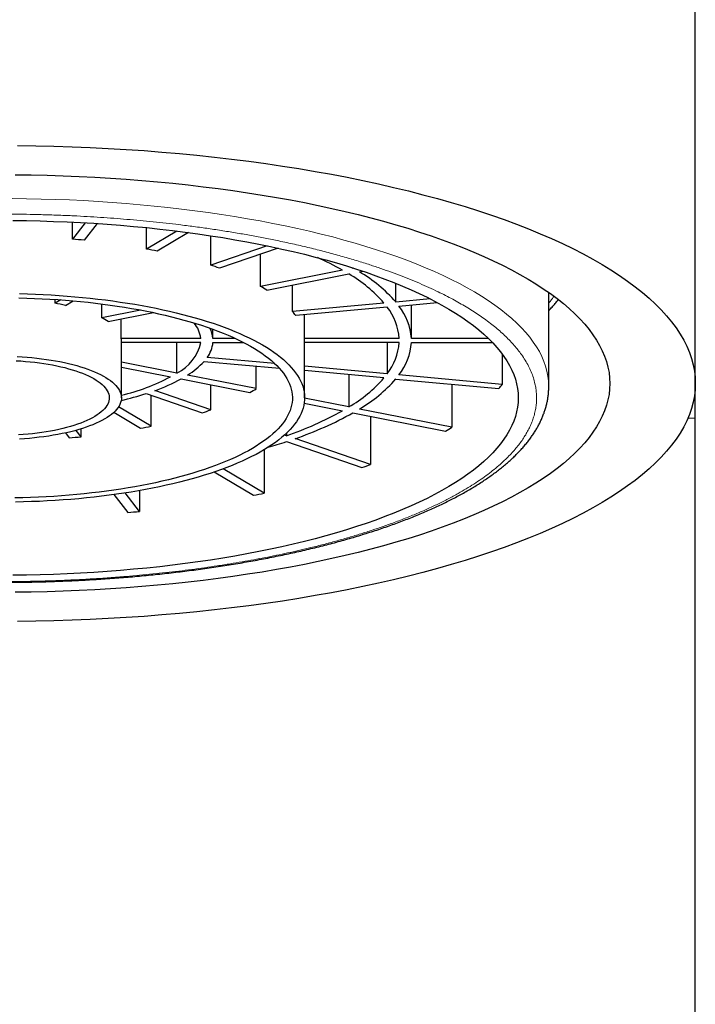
# Model space of a CAD drawing. Header units: millimetres. Extents: x 8 to 771, y 12 to 732.
# Tile 57 of 74: x 334 to 345, y 639 to 655. Entities that reach past the tile are written whole.
import ezdxf

# ---------------------------------------------------------------- set-up
doc = ezdxf.new("R2010")
doc.units = ezdxf.units.MM

msp = doc.modelspace()

# ---------------------------------------------------------------- linework, layer by layer
at = {"color": 7, "linetype": 'Continuous', "lineweight": 30}
for p, q in [((344.669, 649.488), (344.669, 665.463)), ((334.467, 651.853), (334.467, 652.131)), ((334.676, 652.12), (334.467, 651.853)), ((334.873, 652.108), (334.66, 651.836)), ((335.682, 651.691), (335.682, 652.041)), ((336.179, 651.985), (335.682, 651.691)), ((336.368, 651.96), (335.856, 651.656)), ((336.734, 651.426), (336.734, 651.908)), ((337.659, 651.743), (336.734, 651.426)), ((337.834, 651.706), (336.875, 651.378)), ((337.546, 651.079), (337.546, 651.607)), ((338.888, 651.344), (337.546, 651.079)), ((339.051, 651.384), (339.061, 651.379)), ((339.061, 651.379), (339.061, 651.381)), ((339.066, 651.379), (339.061, 651.379)), ((339.167, 651.316), (339.225, 651.327)), ((337.651, 651.017), (338.994, 651.282)), ((338.072, 650.668), (338.072, 651.1)), ((339.763, 650.823), (339.763, 651.129)), ((334.182, 650.802), (334.182, 650.865)), ((334.277, 650.858), (334.182, 650.802)), ((334.355, 650.767), (334.48, 650.842)), ((340.324, 650.875), (339.763, 650.823)), ((342.269, 649.441), (342.269, 650.979)), ((334.946, 650.566), (334.946, 650.791)), ((335.583, 650.692), (334.946, 650.566)), ((339.57, 650.806), (338.072, 650.668)), ((339.621, 650.74), (338.124, 650.602)), ((339.815, 650.757), (340.44, 650.815)), ((340.019, 650.227), (340.019, 650.776)), ((335.052, 650.503), (335.793, 650.65)), ((335.267, 650.227), (335.267, 650.546)), ((338.268, 650.227), (338.268, 650.616)), ((336.768, 650.227), (336.768, 650.377)), ((336.568, 650.227), (335.267, 650.227)), ((337.134, 650.227), (336.768, 650.227)), ((339.819, 650.227), (338.268, 650.227)), ((341.278, 650.227), (340.019, 650.227)), ((335.269, 649.253), (335.269, 650.193)), ((336.568, 650.159), (335.269, 650.159)), ((336.179, 649.66), (336.179, 650.159)), ((336.768, 650.159), (337.273, 650.159)), ((338.269, 649.253), (338.269, 650.193)), ((339.819, 650.159), (338.269, 650.159)), ((339.621, 650.159), (339.621, 649.646)), ((340.019, 650.159), (341.347, 650.159)), ((337.78, 649.815), (336.675, 649.916)), ((341.505, 649.973), (341.505, 649.474)), ((336.179, 649.66), (335.269, 649.84)), ((335.269, 649.756), (336.073, 649.598)), ((336.623, 649.85), (337.856, 649.737)), ((337.479, 649.404), (337.479, 649.772)), ((339.621, 649.646), (338.269, 649.77)), ((336.247, 649.563), (337.373, 649.341)), ((337.479, 649.404), (336.352, 649.626)), ((339.57, 649.58), (338.269, 649.699)), ((338.994, 649.633), (338.994, 649.104)), ((339.763, 649.562), (341.453, 649.407)), ((341.505, 649.474), (339.815, 649.628)), ((336.734, 649.056), (336.734, 649.467)), ((340.683, 649.478), (340.683, 648.771)), ((344.669, 648.92), (344.669, 649.488)), ((335.673, 649.323), (336.592, 649.008)), ((335.756, 648.789), (335.756, 649.294)), ((336.734, 649.056), (335.814, 649.371)), ((338.994, 649.104), (338.269, 649.248)), ((335.756, 648.789), (335.222, 649.105)), ((338.263, 649.165), (338.889, 649.042)), ((340.683, 648.771), (339.168, 649.07)), ((335.582, 648.754), (335.144, 649.014)), ((339.062, 649.007), (340.577, 648.708)), ((339.35, 648.951), (339.35, 648.162)), ((344.669, 565.35), (344.669, 648.92)), ((334.353, 648.678), (334.415, 648.599)), ((334.608, 648.616), (334.526, 648.721)), ((334.608, 648.616), (334.608, 648.745)), ((337.971, 648.633), (337.941, 648.643)), ((337.971, 648.671), (337.971, 648.633)), ((339.35, 648.162), (338.113, 648.585)), ((337.971, 648.536), (339.209, 648.113)), ((337.606, 648.402), (337.606, 647.692)), ((336.79, 648.039), (337.433, 647.658)), ((337.606, 647.692), (336.935, 648.09)), ((335.144, 647.668), (335.373, 647.376)), ((335.566, 647.394), (335.33, 647.695)), ((335.566, 647.734), (335.566, 647.394))]:
    msp.add_line(p, q, dxfattribs=at)
at = {"color": 8, "linetype": 'Continuous', "lineweight": 0}
msp.add_line((344.669, 648.92), (344.548, 648.92), dxfattribs=at)
at = {"color": 7, "linetype": 'Continuous', "lineweight": 30, "flags": 128}
for points in [[(333.568, 653.386), (333.866, 653.382), (334.164, 653.375), (334.461, 653.366), (334.757, 653.354), (335.053, 653.339), (335.347, 653.322), (335.64, 653.302), (335.931, 653.279), (336.22, 653.254), (336.507, 653.227), (336.792, 653.196), (337.075, 653.163), (337.355, 653.128), (337.632, 653.09), (337.906, 653.05), (338.177, 653.007), (338.445, 652.962), (338.709, 652.915), (338.969, 652.865), (339.226, 652.813), (339.478, 652.758), (339.727, 652.701), (339.97, 652.642), (340.209, 652.581), (340.444, 652.518), (340.673, 652.453), (340.898, 652.386), (341.117, 652.316), (341.331, 652.245), (341.539, 652.172), (341.741, 652.097), (341.938, 652.02), (342.129, 651.942), (342.314, 651.862), (342.492, 651.78), (342.665, 651.697), (342.83, 651.612), (342.99, 651.525), (343.142, 651.438), (343.288, 651.349), (343.427, 651.258), (343.559, 651.167), (343.684, 651.074), (343.802, 650.98), (343.912, 650.885), (344.016, 650.79), (344.112, 650.693), (344.2, 650.595), (344.281, 650.497), (344.354, 650.398), (344.42, 650.299), (344.479, 650.199), (344.529, 650.098), (344.572, 649.997), (344.607, 649.896), (344.634, 649.794), (344.654, 649.692), (344.666, 649.59), (344.669, 649.488), (344.666, 649.386), (344.654, 649.284), (344.634, 649.182), (344.607, 649.081), (344.572, 648.979), (344.529, 648.878), (344.479, 648.778), (344.42, 648.677), (344.354, 648.578), (344.281, 648.479), (344.2, 648.381), (344.112, 648.283), (344.016, 648.187), (343.912, 648.091), (343.802, 647.996), (343.684, 647.902), (343.559, 647.81), (343.427, 647.718), (343.288, 647.628), (343.142, 647.539), (342.99, 647.451), (342.83, 647.365), (342.665, 647.28), (342.492, 647.196), (342.314, 647.115), (342.129, 647.034), (341.938, 646.956), (341.741, 646.879), (341.539, 646.804), (341.331, 646.731), (341.117, 646.66), (340.898, 646.591), (340.673, 646.523), (340.444, 646.458), (340.209, 646.395), (339.97, 646.334), (339.727, 646.275), (339.478, 646.218), (339.226, 646.164), (338.969, 646.111), (338.709, 646.062), (338.445, 646.014), (338.177, 645.969), (337.906, 645.926), (337.632, 645.886), (337.355, 645.848), (337.075, 645.813), (336.792, 645.78), (336.507, 645.75), (336.22, 645.722), (335.931, 645.697), (335.64, 645.674), (335.347, 645.654), (335.053, 645.637), (334.757, 645.622), (334.461, 645.61), (334.164, 645.601), (333.866, 645.594), (333.568, 645.59)], [(333.531, 652.907), (333.793, 652.904), (334.054, 652.898), (334.315, 652.89), (334.575, 652.879), (334.834, 652.866), (335.092, 652.851), (335.349, 652.834), (335.604, 652.814), (335.858, 652.792), (336.11, 652.767), (336.36, 652.741), (336.608, 652.712), (336.853, 652.681), (337.096, 652.648), (337.337, 652.613), (337.575, 652.575), (337.809, 652.536), (338.041, 652.494), (338.269, 652.45), (338.494, 652.404), (338.716, 652.357), (338.934, 652.307), (339.147, 652.255), (339.357, 652.202), (339.563, 652.146), (339.764, 652.089), (339.961, 652.03), (340.153, 651.969), (340.341, 651.907), (340.523, 651.842), (340.701, 651.777), (340.874, 651.709), (341.041, 651.64), (341.203, 651.57), (341.36, 651.498), (341.511, 651.425), (341.656, 651.351), (341.796, 651.275), (341.93, 651.198), (342.058, 651.12), (342.18, 651.041), (342.295, 650.961), (342.405, 650.879), (342.508, 650.797), (342.605, 650.714), (342.696, 650.63), (342.78, 650.545), (342.858, 650.459), (342.929, 650.373), (342.993, 650.287), (343.051, 650.199), (343.102, 650.111), (343.146, 650.023), (343.184, 649.935), (343.215, 649.846), (343.239, 649.756), (343.256, 649.667), (343.266, 649.578), (343.269, 649.488), (343.266, 649.399), (343.256, 649.309), (343.239, 649.22), (343.215, 649.131), (343.184, 649.042), (343.146, 648.953), (343.102, 648.865), (343.051, 648.777), (342.993, 648.69), (342.929, 648.603), (342.858, 648.517), (342.78, 648.431), (342.696, 648.346), (342.605, 648.262), (342.508, 648.179), (342.405, 648.097), (342.295, 648.016), (342.18, 647.935), (342.058, 647.856), (341.93, 647.778), (341.796, 647.701), (341.656, 647.625), (341.511, 647.551), (341.36, 647.478), (341.203, 647.406), (341.041, 647.336), (340.874, 647.267), (340.701, 647.2), (340.523, 647.134), (340.341, 647.07), (340.153, 647.007), (339.961, 646.946), (339.764, 646.887), (339.563, 646.83), (339.357, 646.775), (339.147, 646.721), (338.934, 646.669), (338.716, 646.62), (338.494, 646.572), (338.269, 646.526), (338.041, 646.482), (337.809, 646.441), (337.575, 646.401), (337.337, 646.364), (337.096, 646.328), (336.853, 646.295), (336.608, 646.264), (336.36, 646.235), (336.11, 646.209), (335.858, 646.184), (335.604, 646.162), (335.349, 646.143), (335.092, 646.125), (334.834, 646.11), (334.575, 646.097), (334.315, 646.087), (334.054, 646.078), (333.793, 646.073), (333.531, 646.069)], [(333.492, 652.159), (333.714, 652.156), (333.936, 652.151), (334.158, 652.144), (334.379, 652.135), (334.599, 652.125), (334.818, 652.112), (335.037, 652.097), (335.254, 652.08), (335.469, 652.061), (335.684, 652.041), (335.896, 652.018), (336.107, 651.994), (336.316, 651.967), (336.522, 651.939), (336.727, 651.909), (336.929, 651.877), (337.128, 651.843), (337.325, 651.808), (337.519, 651.771), (337.711, 651.732), (337.899, 651.691), (338.084, 651.649), (338.266, 651.605), (338.444, 651.56), (338.619, 651.512), (338.79, 651.464), (338.957, 651.414), (339.12, 651.362), (339.28, 651.309), (339.435, 651.254), (339.586, 651.198), (339.733, 651.141), (339.875, 651.083), (340.013, 651.023), (340.146, 650.962), (340.275, 650.9), (340.398, 650.837), (340.517, 650.772), (340.631, 650.707), (340.739, 650.64), (340.843, 650.573), (340.941, 650.505), (341.035, 650.436), (341.122, 650.366), (341.205, 650.295), (341.282, 650.224), (341.353, 650.152), (341.419, 650.079), (341.48, 650.006), (341.535, 649.932), (341.584, 649.858), (341.627, 649.783), (341.665, 649.708), (341.697, 649.633), (341.723, 649.557), (341.743, 649.481), (341.758, 649.405), (341.767, 649.329), (341.769, 649.253), (341.767, 649.177), (341.758, 649.101), (341.743, 649.025), (341.723, 648.949), (341.697, 648.874), (341.665, 648.798), (341.627, 648.723), (341.584, 648.649), (341.535, 648.574), (341.48, 648.501), (341.419, 648.427), (341.353, 648.355), (341.282, 648.283), (341.205, 648.211), (341.122, 648.141), (341.035, 648.071), (340.941, 648.002), (340.843, 647.933), (340.739, 647.866), (340.631, 647.8), (340.517, 647.734), (340.398, 647.67), (340.275, 647.607), (340.146, 647.544), (340.013, 647.483), (339.875, 647.424), (339.733, 647.365), (339.586, 647.308), (339.435, 647.252), (339.28, 647.197), (339.12, 647.144), (338.957, 647.093), (338.79, 647.043), (338.619, 646.994), (338.444, 646.947), (338.266, 646.901), (338.084, 646.857), (337.899, 646.815), (337.711, 646.774), (337.519, 646.735), (337.325, 646.698), (337.128, 646.663), (336.929, 646.629), (336.727, 646.597), (336.522, 646.567), (336.316, 646.539), (336.107, 646.513), (335.896, 646.488), (335.684, 646.466), (335.469, 646.445), (335.254, 646.426), (335.037, 646.41), (334.818, 646.395), (334.599, 646.382), (334.379, 646.371), (334.158, 646.362), (333.936, 646.355), (333.714, 646.35), (333.492, 646.347)], [(333.59, 650.891), (333.718, 650.888), (333.846, 650.883), (333.973, 650.877), (334.099, 650.87), (334.226, 650.862), (334.351, 650.853), (334.476, 650.842), (334.599, 650.831), (334.722, 650.818), (334.844, 650.804), (334.965, 650.789), (335.084, 650.773), (335.202, 650.756), (335.319, 650.738), (335.434, 650.718), (335.548, 650.698), (335.66, 650.677), (335.771, 650.654), (335.879, 650.631), (335.986, 650.607), (336.091, 650.581), (336.194, 650.555), (336.294, 650.528), (336.393, 650.5), (336.489, 650.471), (336.583, 650.441), (336.675, 650.41), (336.764, 650.379), (336.851, 650.346), (336.935, 650.313), (337.017, 650.279), (337.095, 650.245), (337.172, 650.209), (337.245, 650.173), (337.315, 650.137), (337.383, 650.099), (337.448, 650.061), (337.509, 650.023), (337.568, 649.984), (337.624, 649.944), (337.676, 649.904), (337.725, 649.864), (337.771, 649.823), (337.814, 649.781), (337.854, 649.74), (337.89, 649.697), (337.923, 649.655), (337.953, 649.612), (337.98, 649.569), (338.003, 649.526), (338.022, 649.483), (338.039, 649.439), (338.051, 649.396), (338.061, 649.352), (338.067, 649.308), (338.069, 649.264), (338.069, 649.22), (338.064, 649.176), (338.057, 649.133), (338.045, 649.089), (338.031, 649.045), (338.013, 649.002), (337.992, 648.958), (337.967, 648.915), (337.939, 648.873), (337.907, 648.83), (337.873, 648.788), (337.835, 648.746), (337.793, 648.704), (337.749, 648.663), (337.701, 648.622), (337.65, 648.582), (337.596, 648.542), (337.539, 648.503), (337.479, 648.464), (337.416, 648.426), (337.35, 648.388), (337.28, 648.351), (337.209, 648.315), (337.134, 648.279), (337.056, 648.244), (336.976, 648.21), (336.893, 648.177), (336.808, 648.144), (336.72, 648.112), (336.629, 648.081), (336.537, 648.05), (336.441, 648.021), (336.344, 647.992), (336.244, 647.965), (336.143, 647.938), (336.039, 647.912), (335.933, 647.887), (335.825, 647.864), (335.716, 647.841), (335.604, 647.819), (335.491, 647.798), (335.377, 647.778), (335.261, 647.759), (335.143, 647.742), (335.025, 647.725), (334.904, 647.71), (334.783, 647.695), (334.661, 647.682), (334.538, 647.67), (334.413, 647.659), (334.288, 647.649), (334.163, 647.64), (334.036, 647.633), (333.909, 647.626), (333.782, 647.621), (333.654, 647.617), (333.526, 647.614)], [(333.598, 650.96), (333.729, 650.956), (333.86, 650.951), (333.99, 650.945), (334.12, 650.938), (334.249, 650.93), (334.378, 650.921), (334.505, 650.91), (334.632, 650.899), (334.758, 650.886), (334.883, 650.872), (335.007, 650.857), (335.13, 650.841), (335.251, 650.823), (335.371, 650.805), (335.49, 650.785), (335.607, 650.765), (335.722, 650.743), (335.836, 650.721), (335.948, 650.697), (336.058, 650.673), (336.166, 650.647), (336.272, 650.621), (336.376, 650.593), (336.478, 650.565), (336.578, 650.535), (336.675, 650.505), (336.77, 650.474), (336.863, 650.442), (336.953, 650.41), (337.04, 650.376), (337.125, 650.342), (337.208, 650.307), (337.287, 650.271), (337.364, 650.235), (337.438, 650.197), (337.509, 650.16), (337.578, 650.121), (337.643, 650.082), (337.705, 650.043), (337.764, 650.002), (337.82, 649.962), (337.873, 649.921), (337.923, 649.879), (337.969, 649.837), (338.012, 649.794), (338.052, 649.752), (338.089, 649.708), (338.122, 649.665), (338.152, 649.621), (338.179, 649.577), (338.202, 649.533), (338.222, 649.488), (338.238, 649.444), (338.251, 649.399), (338.261, 649.354), (338.267, 649.309), (338.269, 649.264), (338.269, 649.219), (338.264, 649.175), (338.256, 649.13), (338.245, 649.085), (338.231, 649.04), (338.212, 648.996), (338.191, 648.951), (338.166, 648.907), (338.138, 648.863), (338.106, 648.82), (338.071, 648.776), (338.033, 648.733), (337.991, 648.691), (337.946, 648.648), (337.898, 648.607), (337.847, 648.565), (337.792, 648.524), (337.735, 648.484), (337.674, 648.444), (337.611, 648.405), (337.544, 648.366), (337.474, 648.328), (337.402, 648.29), (337.326, 648.253), (337.248, 648.217), (337.167, 648.182), (337.083, 648.147), (336.997, 648.113), (336.908, 648.08), (336.817, 648.048), (336.723, 648.016), (336.627, 647.986), (336.528, 647.956), (336.427, 647.927), (336.324, 647.899), (336.219, 647.872), (336.112, 647.846), (336.003, 647.821), (335.892, 647.797), (335.779, 647.774), (335.664, 647.752), (335.548, 647.731), (335.43, 647.711), (335.311, 647.692), (335.19, 647.674), (335.068, 647.658), (334.945, 647.642), (334.821, 647.627), (334.695, 647.614), (334.569, 647.602), (334.442, 647.591), (334.313, 647.581), (334.184, 647.572), (334.055, 647.564), (333.925, 647.558), (333.794, 647.553), (333.663, 647.548), (333.532, 647.545)], [(333.56, 649.93), (333.642, 649.925), (333.723, 649.919), (333.804, 649.912), (333.884, 649.904), (333.962, 649.895), (334.04, 649.884), (334.116, 649.873), (334.19, 649.86), (334.263, 649.847), (334.335, 649.832), (334.404, 649.816), (334.472, 649.8), (334.537, 649.782), (334.601, 649.764), (334.661, 649.744), (334.72, 649.724), (334.776, 649.703), (334.829, 649.681), (334.88, 649.659), (334.928, 649.635), (334.973, 649.611), (335.015, 649.587), (335.054, 649.562), (335.09, 649.536), (335.123, 649.51), (335.153, 649.483), (335.179, 649.456), (335.202, 649.429), (335.222, 649.401), (335.238, 649.374), (335.251, 649.345), (335.261, 649.317), (335.267, 649.289), (335.269, 649.26), (335.269, 649.232), (335.264, 649.203), (335.256, 649.175), (335.245, 649.147), (335.231, 649.119), (335.213, 649.091), (335.191, 649.064), (335.166, 649.036), (335.138, 649.01), (335.107, 648.983), (335.073, 648.957), (335.035, 648.932), (334.995, 648.907), (334.951, 648.883), (334.904, 648.859), (334.855, 648.836), (334.803, 648.814), (334.748, 648.793), (334.691, 648.772), (334.631, 648.752), (334.569, 648.733), (334.505, 648.715), (334.438, 648.698), (334.37, 648.682), (334.299, 648.667), (334.227, 648.653), (334.153, 648.64), (334.078, 648.627), (334.001, 648.617), (333.923, 648.607), (333.844, 648.598), (333.764, 648.59), (333.683, 648.584), (333.601, 648.579)], [(333.545, 649.862), (333.623, 649.857), (333.7, 649.851), (333.777, 649.844), (333.852, 649.836), (333.926, 649.826), (333.999, 649.816), (334.071, 649.804), (334.141, 649.792), (334.209, 649.778), (334.276, 649.764), (334.34, 649.748), (334.403, 649.731), (334.463, 649.714), (334.521, 649.696), (334.577, 649.676), (334.63, 649.656), (334.68, 649.635), (334.728, 649.614), (334.773, 649.592), (334.815, 649.569), (334.854, 649.545), (334.89, 649.521), (334.923, 649.497), (334.953, 649.471), (334.979, 649.446), (335.002, 649.42), (335.022, 649.394), (335.038, 649.367), (335.051, 649.341), (335.061, 649.314), (335.067, 649.287), (335.069, 649.26), (335.069, 649.233), (335.064, 649.206), (335.056, 649.179), (335.045, 649.152), (335.03, 649.126), (335.012, 649.099), (334.991, 649.073), (334.966, 649.048), (334.938, 649.022), (334.907, 648.997), (334.872, 648.973), (334.835, 648.949), (334.794, 648.926), (334.751, 648.903), (334.705, 648.882), (334.655, 648.86), (334.604, 648.84), (334.549, 648.82), (334.492, 648.801), (334.433, 648.783), (334.372, 648.766), (334.308, 648.75), (334.243, 648.735), (334.175, 648.721), (334.106, 648.708), (334.035, 648.696), (333.963, 648.685), (333.889, 648.675), (333.814, 648.666), (333.739, 648.659), (333.662, 648.652), (333.584, 648.647)]]:
    msp.add_lwpolyline(points, dxfattribs=at)
at = {"color": 8, "linetype": 'Continuous', "lineweight": 0, "flags": 128}
msp.add_lwpolyline([(342.269, 649.441), (342.269, 649.449), (342.266, 649.53), (342.256, 649.61), (342.24, 649.691), (342.218, 649.771), (342.189, 649.851), (342.155, 649.93), (342.115, 650.01), (342.068, 650.089), (342.015, 650.167), (341.957, 650.245), (341.892, 650.323), (341.822, 650.4), (341.745, 650.476), (341.663, 650.552), (341.575, 650.626), (341.482, 650.7), (341.383, 650.773), (341.278, 650.846), (341.168, 650.917), (341.052, 650.987), (340.931, 651.056), (340.805, 651.124), (340.673, 651.191), (340.537, 651.257), (340.395, 651.321), (340.249, 651.384), (340.098, 651.446), (339.942, 651.507), (339.782, 651.566), (339.617, 651.623), (339.448, 651.679), (339.274, 651.734), (339.097, 651.787), (338.915, 651.838), (338.73, 651.888), (338.541, 651.936), (338.348, 651.982), (338.152, 652.027), (337.952, 652.07), (337.749, 652.111), (337.543, 652.15), (337.335, 652.187), (337.123, 652.223), (336.909, 652.256), (336.692, 652.288), (336.473, 652.318), (336.252, 652.345), (336.029, 652.371), (335.803, 652.395), (335.576, 652.416), (335.348, 652.436), (335.118, 652.454), (334.887, 652.469), (334.654, 652.483), (334.421, 652.494), (334.187, 652.503), (333.952, 652.51), (333.717, 652.515), (333.482, 652.518)], dxfattribs=at)
at = {"color": 7, "linetype": 'Continuous', "lineweight": 30}
for centre, radius, start, end in [((333.36, 638.708), 13.191, 84.343, 85.1856), ((333.784, 641.622), 10.246, 78.3373, 79.3247), ((336.555, 647.23), 4.73, 60.4406, 65.9611), ((334.843, 645.667), 6.061, 70.4118, 71.8246), ((337.812, 649.266), 2.337, 41.2225, 59.6186), ((337.951, 649.238), 2.408, 41.1858, 59.6578), ((336.134, 648.576), 2.874, 58.1349, 60.5872), ((333.487, 646.832), 4.03, 77.5711, 80.0814), ((338.883, 650.161), 0.939, 4.041, 38.0649), ((339.054, 650.16), 0.967, 3.9763, 38.1299), ((334.416, 649.55), 1.145, 56.2888, 62.4452), ((337.247, 649.969), 1.082, 35.8477, 40.2935), ((336.089, 650.173), 0.482, 6.3934, 39.3916), ((336.308, 650.184), 0.462, 5.3101, 27.065), ((335.033, 650.193), 0.236, 0.0185, 8.3495), ((337.683, 650.193), 0.586, 0.003, 3.3461), ((335.853, 650.315), 0.732, 296.4335, 347.6252), ((336.272, 650.21), 0.499, 323.8493, 354.0442), ((338.883, 650.225), 0.938, 321.9341, 355.9589), ((339.054, 650.226), 0.967, 321.8701, 356.0237), ((335.701, 650.688), 1.246, 301.5119, 317.7241), ((334.416, 652.782), 3.59, 283.7546, 297.4949), ((334.803, 652.225), 3.028, 289.5071, 298.4741), ((337.812, 651.12), 2.337, 300.3925, 318.7761), ((337.951, 651.148), 2.408, 300.3548, 318.8127), ((336.038, 651.713), 2.722, 299.3529, 301.9412), ((340.024, 650.58), 1.849, 320.6224, 323.2238), ((334.039, 654.416), 5.348, 283.2514, 287.78), ((334.76, 654.595), 5.88, 288.1535, 289.6101), ((336.139, 653.981), 5.653, 288.9108, 299.1015), ((336.227, 654.096), 5.825, 288.8892, 299.1229), ((333.793, 658.274), 9.686, 280.6468, 281.6912), ((338.145, 652.935), 4.877, 299.923, 301.3677), ((333.328, 661.527), 12.974, 274.8073, 275.6641), ((335.114, 657.15), 9.075, 286.3781, 288.3509), ((336, 657.726), 10.135, 288.4593, 289.3043), ((334.236, 664.303), 16.949, 280.8706, 281.4674), ((333.381, 670.155), 22.866, 274.997, 275.4831)]:
    msp.add_arc(centre, radius, start, end, dxfattribs=at)
at = {"color": 8, "linetype": 'Continuous', "lineweight": 0}
for points, knots in [([(341.821, 649.963), (341.803, 649.988), (341.766, 650.038), (341.704, 650.112), (341.637, 650.186), (341.565, 650.259), (341.487, 650.331), (341.403, 650.403), (341.313, 650.475), (341.219, 650.545), (341.121, 650.613), (341.021, 650.678), (340.918, 650.743), (340.809, 650.806), (340.696, 650.868), (340.579, 650.93), (340.45, 650.994), (340.308, 651.061), (340.152, 651.129), (339.991, 651.196), (339.825, 651.262), (339.652, 651.326), (339.475, 651.388), (339.28, 651.452), (339.068, 651.518), (338.837, 651.585), (338.599, 651.649), (338.355, 651.71), (338.105, 651.769), (337.861, 651.821), (337.625, 651.869), (337.398, 651.912), (337.167, 651.952), (336.933, 651.99), (336.696, 652.026), (336.455, 652.059), (336.223, 652.089), (336.001, 652.115), (335.788, 652.137), (335.575, 652.158), (335.36, 652.177), (335.144, 652.194), (334.926, 652.209), (334.707, 652.223), (334.481, 652.235), (334.249, 652.245), (334.012, 652.253), (333.773, 652.258), (333.535, 652.262), (333.296, 652.263), (333.057, 652.262), (332.822, 652.259), (332.572, 652.254), (332.309, 652.246), (332.028, 652.233), (331.748, 652.218), (331.47, 652.2), (331.212, 652.18), (330.974, 652.159), (330.757, 652.138), (330.542, 652.115), (330.329, 652.09), (330.118, 652.064), (329.908, 652.035), (329.697, 652.004), (329.492, 651.972), (329.293, 651.938), (329.102, 651.904), (328.915, 651.869), (328.73, 651.832), (328.548, 651.793), (328.368, 651.753), (328.18, 651.709), (327.985, 651.66), (327.784, 651.607), (327.588, 651.552), (327.396, 651.495), (327.21, 651.436), (327.028, 651.376), (326.84, 651.309), (326.647, 651.236), (326.452, 651.157), (326.265, 651.076), (326.086, 650.993), (325.915, 650.907), (325.761, 650.824), (325.621, 650.743), (325.496, 650.665), (325.378, 650.586), (325.267, 650.506), (325.162, 650.425), (325.065, 650.343), (324.979, 650.263), (324.903, 650.187), (324.837, 650.115), (324.776, 650.042), (324.72, 649.968), (324.67, 649.894), (324.626, 649.82), (324.587, 649.745), (324.552, 649.668), (324.523, 649.588), (324.5, 649.507), (324.483, 649.426), (324.472, 649.344), (324.468, 649.262), (324.471, 649.181), (324.48, 649.1), (324.496, 649.015), (324.521, 648.924), (324.556, 648.828), (324.601, 648.733), (324.654, 648.637), (324.696, 648.575), (324.718, 648.543)], [0, 0, 0, 0, 0.008166, 0.01632, 0.024465, 0.032608, 0.040754, 0.048909, 0.057077, 0.065666, 0.073428, 0.081182, 0.088932, 0.096684, 0.104441, 0.112208, 0.119991, 0.129194, 0.138379, 0.147555, 0.156728, 0.165907, 0.175098, 0.184311, 0.195275, 0.206216, 0.217146, 0.228078, 0.239025, 0.25, 0.2594, 0.268781, 0.278151, 0.287519, 0.296893, 0.30628, 0.31569, 0.323744, 0.331784, 0.339814, 0.347841, 0.355869, 0.363903, 0.371948, 0.380011, 0.388667, 0.397309, 0.405942, 0.414573, 0.423208, 0.431853, 0.440516, 0.448754, 0.459002, 0.46924, 0.479478, 0.489728, 0.5, 0.508164, 0.516315, 0.52446, 0.532603, 0.54075, 0.548906, 0.557077, 0.565666, 0.573428, 0.581182, 0.588932, 0.596684, 0.604441, 0.612208, 0.619991, 0.629194, 0.638379, 0.647555, 0.656728, 0.665906, 0.675098, 0.684311, 0.695275, 0.706216, 0.717146, 0.728078, 0.739024, 0.75, 0.7594, 0.768781, 0.778151, 0.787519, 0.796893, 0.80628, 0.81569, 0.823744, 0.831783, 0.839814, 0.84784, 0.855868, 0.863903, 0.871948, 0.880011, 0.888667, 0.897309, 0.905942, 0.914573, 0.923208, 0.931853, 0.940516, 0.948756, 0.959006, 0.969244, 0.979482, 0.989731, 1, 1, 1, 1]), ([(342.269, 650.802), (342.281, 650.817), (342.311, 650.855), (342.336, 650.894), (342.352, 650.918)], [0, 0, 0, 0, 0.387866, 1, 1, 1, 1]), ([(324.718, 648.543), (324.736, 648.518), (324.773, 648.468), (324.835, 648.394), (324.902, 648.32), (324.974, 648.248), (325.052, 648.175), (325.136, 648.104), (325.226, 648.031), (325.32, 647.961), (325.418, 647.893), (325.518, 647.828), (325.621, 647.764), (325.73, 647.701), (325.843, 647.638), (325.96, 647.577), (326.089, 647.512), (326.231, 647.446), (326.387, 647.377), (326.548, 647.31), (326.714, 647.244), (326.886, 647.181), (327.064, 647.118), (327.259, 647.054), (327.471, 646.988), (327.702, 646.921), (327.94, 646.857), (328.184, 646.796), (328.434, 646.738), (328.678, 646.685), (328.914, 646.637), (329.141, 646.595), (329.372, 646.554), (329.606, 646.516), (329.843, 646.48), (330.084, 646.447), (330.316, 646.418), (330.538, 646.392), (330.75, 646.369), (330.964, 646.348), (331.179, 646.329), (331.395, 646.312), (331.613, 646.297), (331.832, 646.283), (332.058, 646.272), (332.29, 646.262), (332.527, 646.254), (332.765, 646.248), (333.004, 646.244), (333.243, 646.243), (333.482, 646.244), (333.717, 646.247), (333.967, 646.252), (334.23, 646.261), (334.511, 646.273), (334.791, 646.288), (335.069, 646.306), (335.327, 646.326), (335.565, 646.347), (335.782, 646.368), (335.997, 646.391), (336.21, 646.416), (336.421, 646.443), (336.631, 646.471), (336.842, 646.502), (337.047, 646.534), (337.246, 646.568), (337.437, 646.602), (337.624, 646.637), (337.809, 646.674), (337.991, 646.713), (338.171, 646.753), (338.359, 646.797), (338.554, 646.846), (338.755, 646.899), (338.951, 646.954), (339.143, 647.011), (339.329, 647.07), (339.511, 647.131), (339.699, 647.197), (339.892, 647.27), (340.087, 647.349), (340.274, 647.43), (340.453, 647.514), (340.624, 647.599), (340.778, 647.683), (340.918, 647.764), (341.043, 647.841), (341.161, 647.92), (341.272, 648), (341.377, 648.081), (341.474, 648.164), (341.56, 648.243), (341.636, 648.319), (341.702, 648.392), (341.763, 648.465), (341.819, 648.538), (341.869, 648.612), (341.913, 648.687), (341.952, 648.762), (341.987, 648.839), (342.016, 648.918), (342.039, 648.999), (342.056, 649.081), (342.067, 649.162), (342.071, 649.244), (342.068, 649.326), (342.059, 649.406), (342.043, 649.492), (342.018, 649.582), (341.983, 649.678), (341.938, 649.774), (341.885, 649.869), (341.842, 649.932), (341.821, 649.963)], [0, 0, 0, 0, 0.0081663, 0.0163191, 0.0244645, 0.032608, 0.0407541, 0.0489088, 0.0570773, 0.0656664, 0.0734282, 0.0811819, 0.0889324, 0.0966835, 0.1044409, 0.112208, 0.1199904, 0.1291939, 0.1383793, 0.1475548, 0.1567279, 0.1659066, 0.1750984, 0.1843108, 0.1952751, 0.2062159, 0.2171455, 0.2280774, 0.2390245, 0.2499998, 0.2593997, 0.2687809, 0.2781514, 0.2875192, 0.296893, 0.3062803, 0.3156899, 0.3237437, 0.3317835, 0.339814, 0.3478407, 0.3558685, 0.3639026, 0.3719483, 0.3800106, 0.3886671, 0.3973087, 0.4059417, 0.4145726, 0.4232077, 0.4318534, 0.4405161, 0.4487539, 0.4590018, 0.4692397, 0.4794782, 0.4897281, 0.5, 0.5081639, 0.5163155, 0.5244601, 0.5326032, 0.5407501, 0.5489061, 0.5570766, 0.5656664, 0.5734283, 0.5811823, 0.5889324, 0.5966839, 0.6044407, 0.6122081, 0.6199907, 0.6291937, 0.6383793, 0.6475549, 0.656728, 0.6659068, 0.6750983, 0.6843109, 0.6952754, 0.7062161, 0.7171457, 0.7280776, 0.7390249, 0.7500001, 0.7593998, 0.7687809, 0.7781514, 0.7875193, 0.7968928, 0.8062803, 0.8156901, 0.823744, 0.8317836, 0.8398141, 0.8478408, 0.8558686, 0.8639028, 0.8719483, 0.8800106, 0.8886671, 0.8973088, 0.905942, 0.9145727, 0.9232079, 0.9318536, 0.9405162, 0.9487559, 0.9590058, 0.9692443, 0.9794829, 0.9897312, 1, 1, 1, 1])]:
    msp.add_open_spline(points, degree=3, knots=knots, dxfattribs=at)
at = {"color": 7, "linetype": 'Continuous', "lineweight": 30}
for points, knots in [([(342.269, 650.681), (342.279, 650.691), (342.306, 650.72), (342.349, 650.768), (342.391, 650.819), (342.415, 650.851), (342.425, 650.863)], [0, 0, 0, 0, 0.167715, 0.485138, 0.802031, 1, 1, 1, 1]), ([(333.269, 646.231), (333.325, 646.231), (333.404, 646.232), (333.52, 646.232), (333.621, 646.234), (333.741, 646.236), (333.867, 646.238), (334, 646.241), (334.137, 646.246), (334.277, 646.251), (334.42, 646.257), (334.564, 646.264), (334.71, 646.271), (334.858, 646.28), (335.006, 646.29), (335.154, 646.3), (335.303, 646.312), (335.452, 646.324), (335.601, 646.338), (335.75, 646.352), (335.899, 646.368), (336.047, 646.384), (336.195, 646.401), (336.343, 646.419), (336.49, 646.438), (336.636, 646.458), (336.781, 646.479), (336.926, 646.501), (337.069, 646.524), (337.212, 646.547), (337.353, 646.572), (337.493, 646.597), (337.632, 646.623), (337.77, 646.651), (337.907, 646.679), (338.042, 646.707), (338.176, 646.737), (338.308, 646.768), (338.439, 646.799), (338.568, 646.831), (338.696, 646.864), (338.822, 646.898), (338.946, 646.933), (339.069, 646.968), (339.189, 647.005), (339.308, 647.042), (339.426, 647.079), (339.541, 647.118), (339.654, 647.157), (339.765, 647.197), (339.875, 647.238), (339.982, 647.279), (340.087, 647.321), (340.19, 647.364), (340.291, 647.408), (340.39, 647.452), (340.486, 647.496), (340.58, 647.542), (340.673, 647.588), (340.762, 647.635), (340.85, 647.682), (340.935, 647.73), (341.018, 647.779), (341.098, 647.828), (341.176, 647.878), (341.251, 647.928), (341.325, 647.979), (341.395, 648.031), (341.463, 648.083), (341.529, 648.136), (341.592, 648.189), (341.652, 648.243), (341.71, 648.298), (341.765, 648.353), (341.817, 648.408), (341.867, 648.464), (341.914, 648.521), (341.958, 648.578), (341.999, 648.636), (342.037, 648.693), (342.073, 648.752), (342.106, 648.81), (342.135, 648.869), (342.162, 648.929), (342.186, 648.989), (342.207, 649.048), (342.225, 649.109), (342.24, 649.169), (342.252, 649.23), (342.261, 649.291), (342.267, 649.352), (342.269, 649.402), (342.269, 649.431), (342.269, 649.441)], [0, 0, 0, 0, 0.011915, 0.016836, 0.024995, 0.033484, 0.042602, 0.052128, 0.06197, 0.072059, 0.082342, 0.092782, 0.103351, 0.114026, 0.124792, 0.135633, 0.14654, 0.157503, 0.168515, 0.17957, 0.190663, 0.201789, 0.212945, 0.224127, 0.235334, 0.246561, 0.257807, 0.269071, 0.28035, 0.291644, 0.302951, 0.314269, 0.325599, 0.336937, 0.348285, 0.359641, 0.371005, 0.382375, 0.393753, 0.405136, 0.416524, 0.427917, 0.439316, 0.450718, 0.462125, 0.473536, 0.484951, 0.496369, 0.50779, 0.519215, 0.530643, 0.542074, 0.553508, 0.564945, 0.576385, 0.587828, 0.599273, 0.610722, 0.622173, 0.633628, 0.645085, 0.656545, 0.668007, 0.679472, 0.690939, 0.702406, 0.713876, 0.725346, 0.736814, 0.748281, 0.759742, 0.771197, 0.782643, 0.794078, 0.805497, 0.816899, 0.828277, 0.83963, 0.850953, 0.862241, 0.873493, 0.884704, 0.895875, 0.907004, 0.918094, 0.929147, 0.940168, 0.951165, 0.962147, 0.973123, 0.984107, 0.995108, 1, 1, 1, 1])]:
    msp.add_open_spline(points, degree=3, knots=knots, dxfattribs=at)

doc.saveas('drawing.dxf')
